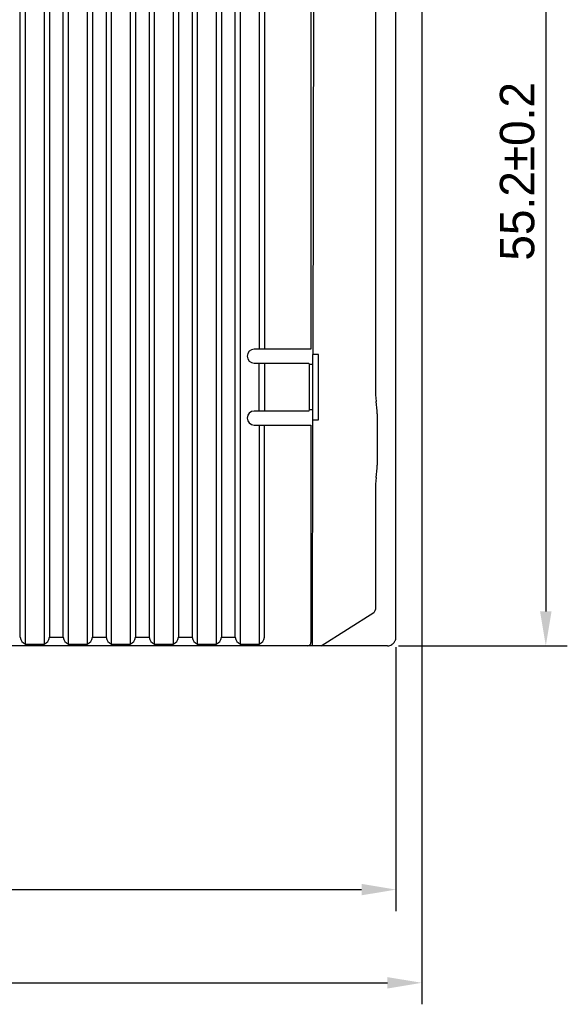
# Model space of a CAD drawing. Header units: millimetres. Extents: x 0 to 427, y 0 to 299.
# Tile 21 of 36: x 173 to 204, y 89 to 146. Entities that reach past the tile are written whole.
import ezdxf

# ---------------------------------------------------------------- set-up
doc = ezdxf.new("R2010")
doc.units = ezdxf.units.MM
doc.header["$LTSCALE"] = 23.1
doc.header["$MEASUREMENT"] = 0
doc.header["$PDSIZE"] = -5
doc.layers.add('IQC尺寸', color=3, linetype='Continuous', lineweight=18)
doc.layers.add('Layer0000', color=7, linetype='Continuous', lineweight=25)
doc.dimstyles.new('+-0.05', dxfattribs={"dimtxt": 2, "dimasz": 2, "dimexe": 1.25, "dimexo": 0.625, "dimtad": 1, "dimdsep": 46, "dimtxsty": 'Standard', "dimcen": 1.5, "dimdle": 4, "dimadec": 0, "dimazin": 0, "dimtol": 1, "dimtp": 0.05, "dimtm": 0.05, "dimtfac": 1, "dimtmove": 0, "dimatfit": 3, "dimfxl": 1, "dimtolj": 1, "dimarcsym": 0})

# ---------------------------------------------------------------- blocks, each defined once
blk = doc.blocks.new('*D27')
at = {"layer": 'Defpoints', "color": 0}
for p in [(94.484, 114.087), (194.484, 110.528), (194.484, 95.797)]:
    blk.add_point(p, dxfattribs=at)
at = {"layer": 'IQC尺寸', "color": 0, "lineweight": -2}
for p, q in [((94.484, 113.462), (94.484, 94.547)), ((194.484, 109.903), (194.484, 94.547)), ((96.484, 95.797), (192.484, 95.797))]:
    blk.add_line(p, q, dxfattribs=at)
at = {"layer": 'IQC尺寸', "color": 0}
for points in [[(96.484, 96.13), (96.484, 95.464), (94.484, 95.797)], [(192.484, 95.464), (192.484, 96.13), (194.484, 95.797)]]:
    blk.add_solid(points, dxfattribs=at)
at = {"layer": 'IQC尺寸', "color": 0, "insert": (144.484, 97.452), "char_height": 2, "attachment_point": 5}
blk.add_mtext('\\A1;100%%p0.2', dxfattribs=at)
blk = doc.blocks.new('*D28')
at = {"layer": 'Defpoints', "color": 0}
for p in [(190.134, 165.178), (194.012, 109.978), (203.196, 109.978)]:
    blk.add_point(p, dxfattribs=at)
at = {"layer": 'IQC尺寸', "color": 0, "lineweight": -2}
for p, q in [((190.759, 165.178), (204.446, 165.178)), ((203.196, 163.178), (203.196, 111.978)), ((194.637, 109.978), (204.446, 109.978))]:
    blk.add_line(p, q, dxfattribs=at)
at = {"layer": 'IQC尺寸', "color": 0}
for points in [[(203.53, 163.178), (202.863, 163.178), (203.196, 165.178)], [(202.863, 111.978), (203.53, 111.978), (203.196, 109.978)]]:
    blk.add_solid(points, dxfattribs=at)
at = {"layer": 'IQC尺寸', "color": 0, "insert": (201.541, 137.578), "char_height": 2, "attachment_point": 5, "rotation": 90}
blk.add_mtext('\\A1;55.2%%p0.2', dxfattribs=at)
blk = doc.blocks.new('*D34')
at = {"layer": 'Defpoints', "color": 0}
for p in [(195.984, 164.078), (89.983, 110.187), (195.984, 90.374)]:
    blk.add_point(p, dxfattribs=at)
at = {"layer": 'IQC尺寸', "color": 0, "lineweight": -2}
for p, q in [((195.984, 163.453), (195.984, 89.124)), ((89.983, 109.562), (89.983, 89.124)), ((91.983, 90.374), (193.984, 90.374))]:
    blk.add_line(p, q, dxfattribs=at)
at = {"layer": 'IQC尺寸', "color": 0}
for points in [[(91.983, 90.707), (91.983, 90.041), (89.983, 90.374)], [(193.984, 90.041), (193.984, 90.707), (195.984, 90.374)]]:
    blk.add_solid(points, dxfattribs=at)
at = {"layer": 'IQC尺寸', "color": 0, "insert": (142.984, 92.029), "char_height": 2, "attachment_point": 5}
blk.add_mtext('\\A1;106%%p0.2', dxfattribs=at)

msp = doc.modelspace()

# ---------------------------------------------------------------- linework, layer by layer
at = {"layer": 'Layer0000', "color": 7, "linetype": 'Continuous', "lineweight": 25}
for p, q in [((172.934, 110.078), (172.934, 165.07)), ((174.034, 165.07), (174.034, 110.078)), ((175.434, 110.078), (175.434, 165.07)), ((176.534, 165.07), (176.534, 110.078)), ((185.434, 110.078), (185.434, 165.07)), ((172.634, 110.478), (172.634, 164.67)), ((174.334, 164.67), (174.334, 110.478)), ((175.134, 110.478), (175.134, 164.67)), ((176.834, 164.67), (176.834, 110.478)), ((185.134, 110.478), (185.134, 164.67)), ((194.484, 110.528), (194.484, 162.178)), ((177.634, 152.565), (177.634, 110.478)), ((177.934, 110.078), (177.934, 152.569)), ((179.034, 152.569), (179.034, 110.078)), ((179.334, 152.565), (179.334, 110.478)), ((180.134, 152.565), (180.134, 110.478)), ((180.434, 110.078), (180.434, 152.569)), ((181.534, 152.569), (181.534, 110.078)), ((181.834, 152.565), (181.834, 110.478)), ((182.634, 152.565), (182.634, 110.478)), ((182.934, 110.078), (182.934, 152.569)), ((184.034, 152.569), (184.034, 110.078)), ((184.334, 152.565), (184.334, 110.478)), ((189.687, 151.278), (189.645, 126.928)), ((186.534, 150.942), (186.534, 127.264)), ((186.834, 150.937), (186.834, 127.269)), ((193.284, 150.178), (193.284, 124.978)), ((189.541, 148.928), (189.541, 140.315)), ((189.541, 140.315), (189.541, 135.345)), ((189.541, 135.345), (189.541, 132.678)), ((189.54, 132.678), (189.539, 130.928)), ((189.541, 130.928), (189.541, 130.144)), ((189.541, 130.144), (189.541, 128.928)), ((189.54, 128.928), (189.541, 127.235)), ((187.904, 127.235), (186.234, 127.234)), ((188.384, 127.235), (187.904, 127.235)), ((189.541, 127.235), (188.384, 127.235)), ((189.633, 126.928), (189.627, 123.128)), ((189.645, 126.928), (189.633, 126.928)), ((189.984, 126.928), (189.645, 126.928)), ((189.984, 123.128), (189.984, 126.928)), ((186.234, 126.421), (187.904, 126.421)), ((186.534, 123.664), (186.534, 126.392)), ((186.834, 126.387), (186.834, 123.669)), ((187.904, 126.421), (189.411, 126.421)), ((189.411, 126.421), (189.41, 126.419)), ((189.411, 126.421), (189.434, 126.352)), ((189.434, 126.352), (189.611, 126.352)), ((189.434, 126.352), (189.434, 123.704)), ((187.904, 123.635), (186.234, 123.634)), ((189.411, 123.635), (187.904, 123.635)), ((189.41, 123.636), (189.411, 123.635)), ((189.434, 123.704), (189.411, 123.635)), ((189.606, 123.704), (189.434, 123.704)), ((193.384, 123.468), (193.384, 120.488)), ((186.234, 122.821), (187.904, 122.821)), ((186.534, 122.792), (186.534, 110.078)), ((186.834, 110.478), (186.834, 122.787)), ((187.904, 122.821), (189.54, 122.821)), ((189.54, 122.821), (189.541, 117.496)), ((189.638, 123.128), (189.616, 109.978)), ((189.627, 123.128), (189.638, 123.128)), ((189.638, 123.128), (189.984, 123.128)), ((193.284, 118.978), (193.284, 112.088)), ((189.54, 117.496), (189.541, 111.478)), ((190.134, 109.978), (193.191, 111.919)), ((189.541, 111.478), (189.541, 110.178)), ((189.336, 109.978), (162.862, 109.978)), ((172.934, 110.078), (174.034, 110.078)), ((174.334, 110.478), (175.134, 110.478)), ((175.434, 110.078), (176.534, 110.078)), ((176.834, 110.478), (177.634, 110.478)), ((177.934, 110.078), (179.034, 110.078)), ((179.334, 110.478), (180.134, 110.478)), ((180.434, 110.078), (181.534, 110.078)), ((181.834, 110.478), (182.634, 110.478)), ((182.934, 110.078), (184.034, 110.078)), ((184.334, 110.478), (185.134, 110.478)), ((185.434, 110.078), (186.534, 110.078)), ((189.336, 109.978), (189.341, 109.978)), ((189.511, 109.978), (189.341, 109.978)), ((189.583, 109.978), (189.511, 109.978)), ((189.616, 109.978), (189.583, 109.978)), ((189.761, 109.978), (189.616, 109.978)), ((190.134, 109.978), (189.761, 109.978)), ((193.984, 109.978), (190.134, 109.978)), ((194.301, 110.091), (194.319, 110.106)), ((194.319, 110.106), (194.337, 110.124)), ((194.337, 110.124), (194.359, 110.147)), ((194.484, 110.478), (194.484, 110.528))]:
    msp.add_line(p, q, dxfattribs=at)
for centre, radius, start, end in [((186.237, 126.828), 0.406, 90.4231, 269.5766), ((198.898, 124.922), 5.614, 179.4311, 187.5355), ((188.384, 123.468), 5, 0, 8.2539), ((186.237, 123.228), 0.406, 90.4231, 269.5766), ((188.384, 120.488), 5, 351.7461, 0), ((198.898, 119.034), 5.614, 172.4645, 180.5689), ((193.084, 112.088), 0.2, 302.4123, 0), ((173.107, 110.52), 0.475, 185.1233, 248.6153), ((173.861, 110.52), 0.475, 291.3837, 354.8765), ((175.607, 110.52), 0.475, 185.1233, 248.6153), ((176.361, 110.52), 0.475, 291.3837, 354.8765), ((178.107, 110.52), 0.475, 185.1233, 248.6153), ((178.861, 110.52), 0.475, 291.3837, 354.8765), ((180.607, 110.52), 0.475, 185.1233, 248.6153), ((181.361, 110.52), 0.475, 291.3837, 354.8765), ((183.107, 110.52), 0.475, 185.1233, 248.6153), ((183.861, 110.52), 0.475, 291.3837, 354.8765), ((185.607, 110.52), 0.475, 185.1233, 248.6154), ((186.361, 110.52), 0.475, 291.3841, 354.8766), ((189.341, 110.178), 0.2, 270, 360), ((193.999, 110.027), 0.0509, 253.1687, 285.2734), ((194.038, 110.233), 0.251, 263.8285, 289.1684), ((194.07, 110.303), 0.306, 279.2412, 303.3492), ((193.976, 110.487), 0.512, 300.8413, 308.8925), ((193.984, 110.478), 0.5, 318.5449, 326.2412), ((193.984, 110.478), 0.5, 326.2412, 337.4958), ((193.984, 110.478), 0.5, 337.4958, 341.4636), ((193.984, 110.478), 0.5, 341.4637, 348.7492), ((193.984, 110.478), 0.5, 348.7492, 353.3061), ((193.984, 110.478), 0.5, 353.3061, 360)]:
    msp.add_arc(centre, radius, start, end, dxfattribs=at)
msp.add_rational_spline([(189.541, 117.496), (189.54, 117.496), (189.54, 117.496)], [1, 0.999999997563, 0.999999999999], degree=2, dxfattribs=at)
msp.add_open_spline([(189.541, 111.478), (189.541, 111.478), (189.541, 111.478), (189.541, 111.478)], degree=3, dxfattribs=at)

# ---------------------------------------------------------------- dimensions: what is measured, and where the dimension line sits
at = {"layer": 'IQC尺寸'}
dim = msp.add_linear_dim(base=(203.196, 109.978), p1=(190.134, 165.178), p2=(194.012, 109.978), angle=90, text='<>%%p0.2', dimstyle='+-0.05', override={"dimgap": 0.625, "dimtad": 1, "dimjust": 0, "dimdec": 2, "dimlfac": 1, "dimpost": '<>', "dimse1": 0, "dimse2": 0, "dimsd1": 0, "dimsd2": 0, "dimtol": 0, "dimlim": 0, "dimtofl": 1, "dimtvp": 0.1, "dimarcsym": 1}, dxfattribs=at)
dim.commit()
dim.dimension.update_dxf_attribs({"geometry": '*D28', "text_midpoint": (201.541, 137.578)})
for base, p1, p2, picture, middle in [((195.984, 90.374), (89.983, 110.187), (195.984, 164.078), '*D34', (142.984, 92.029)), ((194.484, 95.797), (94.484, 114.087), (194.484, 110.528), '*D27', (144.484, 97.452))]:
    dim = msp.add_linear_dim(base=base, p1=p1, p2=p2, text='<>%%p0.2', dimstyle='+-0.05', override={"dimgap": 0.625, "dimtad": 1, "dimjust": 0, "dimdec": 2, "dimlfac": 1, "dimpost": '<>', "dimse1": 0, "dimse2": 0, "dimsd1": 0, "dimsd2": 0, "dimtol": 0, "dimlim": 0, "dimtofl": 1, "dimtvp": 0.1, "dimarcsym": 1}, dxfattribs=at)
    dim.commit()
    dim.dimension.update_dxf_attribs({"geometry": picture, "text_midpoint": middle})

doc.saveas('drawing.dxf')
